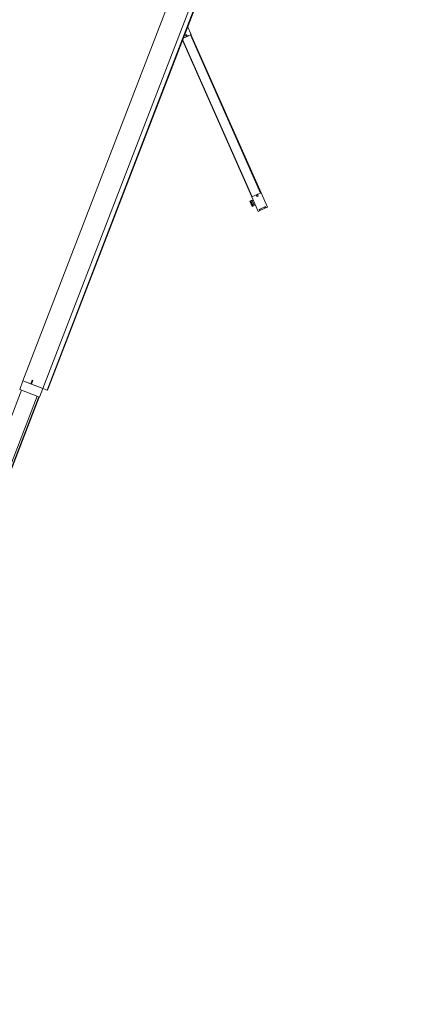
# Model space of a CAD drawing. Header units: inches. Extents: x 424 to 2043, y -237 to 445.
# Tile 86 of 256: x 715.86 to 717.76, y -120.66 to -115.94. Entities that reach past the tile are written whole.
import ezdxf

# ---------------------------------------------------------------- set-up
doc = ezdxf.new("R2010")
doc.units = ezdxf.units.IN
doc.header["$MEASUREMENT"] = 0
doc.layers.add('A-DOOR', color=31, linetype='Continuous', lineweight=9)
doc.layers.add('A-WALL', color=113, linetype='Continuous', lineweight=9)

# ---------------------------------------------------------------- blocks, each defined once
blk = doc.blocks.new('5-panel_Bi-fold_external_door_10806 - Type 1-V8-اول')
at = {"layer": 'A-DOOR'}
for p, q in [((1.3827, 0.745), (1.3289, 0.6912)), ((1.3643, 0.6559), (1.418, 0.7096)), ((1.3884, 0.7393), (1.3827, 0.745)), ((1.3834, 0.7343), (1.3884, 0.7393)), ((1.4074, 0.7103), (1.3834, 0.7343)), ((1.3912, 0.7354), (1.3868, 0.731)), ((1.4085, 0.7181), (1.3912, 0.7354)), ((1.4069, 0.7165), (1.4085, 0.7181)), ((1.4103, 0.7131), (1.4069, 0.7165)), ((1.4124, 0.7153), (1.4074, 0.7103)), ((1.418, 0.7096), (1.4124, 0.7153)), ((1.3297, 0.6905), (0.7433, 0.1042)), ((1.3311, 0.6891), (0.7447, 0.1028)), ((1.3289, 0.6912), (1.3401, 0.6801)), ((1.3297, 0.6905), (1.3311, 0.6891)), ((1.3401, 0.6801), (1.3422, 0.6765)), ((1.3422, 0.6765), (1.3493, 0.6836)), ((1.3429, 0.6773), (1.3472, 0.673)), ((1.3535, 0.6794), (1.3462, 0.672)), ((1.3462, 0.672), (1.3528, 0.6674)), ((1.3493, 0.6836), (1.3535, 0.6794)), ((1.3528, 0.6674), (1.3643, 0.6559)), ((1.3775, 0.669), (1.381, 0.6655)), ((1.3785, 0.6629), (1.381, 0.6655)), ((1.3824, 0.659), (1.3785, 0.6629)), ((1.3943, 0.6788), (1.381, 0.6655)), ((1.4015, 0.6781), (1.3824, 0.659)), ((1.3855, 0.6559), (1.4046, 0.675)), ((1.3855, 0.6559), (1.4046, 0.675)), ((1.3861, 0.6553), (1.4052, 0.6744)), ((1.3943, 0.6788), (1.3907, 0.6823)), ((1.3943, 0.6788), (1.3976, 0.682)), ((1.3976, 0.682), (1.4015, 0.6781)), ((1.4015, 0.6781), (1.4024, 0.6772)), ((1.4024, 0.6772), (1.4046, 0.675)), ((1.4046, 0.675), (1.4052, 0.6744)), ((1.3622, 0.658), (0.7797, 0.0755)), ((1.3636, 0.6566), (0.7825, 0.0755)), ((1.3622, 0.658), (1.3636, 0.6566)), ((1.3833, 0.6581), (1.3824, 0.659)), ((1.3855, 0.6559), (1.3833, 0.6581)), ((1.3861, 0.6553), (1.3855, 0.6559)), ((0.7426, 0.1049), (0.7132, 0.0755)), ((0.7538, 0.0937), (0.7426, 0.1049)), ((0.7447, 0.1028), (0.7433, 0.1042)), ((2.581, 0.0759), (-2.331, 0.0759)), ((2.581, 0.0737), (-2.331, 0.0737)), ((-2.331, 0.0516), (2.581, 0.0516)), ((0.7502, 0.0846), (0.7573, 0.0917)), ((0.7545, 0.0803), (0.7502, 0.0846)), ((0.7573, 0.0917), (0.7538, 0.0937)), ((0.7618, 0.0877), (0.7545, 0.0803)), ((0.7608, 0.0867), (0.7566, 0.0909)), ((0.7664, 0.0811), (0.7618, 0.0877)), ((0.772, 0.0755), (0.7664, 0.0811)), ((2.581, 0.0759), (2.581, 0.0755)), ((2.581, 0.0755), (2.581, 0.0743)), ((2.581, 0.0743), (2.581, 0.0737)), ((2.581, 0.0737), (2.581, 0.0693)), ((2.581, 0.0693), (2.581, 0.0538)), ((2.581, 0.0538), (2.581, 0.0516)), ((2.581, 0.0516), (2.581, -0.05)), ((2.625, 0.0516), (2.581, 0.0516)), ((2.581, 0.0516), (2.581, -0.0065)), ((2.625, -0.05), (2.625, 0.0516)), ((2.562, -0.007), (2.562, -0.0097)), ((2.581, -0.0065), (2.5625, -0.0065)), ((2.5625, -0.0102), (2.581, -0.0102)), ((2.581, -0.0102), (2.581, -0.05)), ((-2.331, -0.05), (2.581, -0.05)), ((2.581, -0.05), (2.625, -0.05))]:
    blk.add_line(p, q, dxfattribs=at)
for centre, start, end in [((2.5625, -0.007), 90, 180), ((2.5625, -0.0097), 180, 270)]:
    blk.add_arc(centre, 0.0005, start, end, dxfattribs=at)

msp = doc.modelspace()

# ---------------------------------------------------------------- linework, layer by layer
at = {"layer": 'A-WALL'}
for p, q in [((714.7559, -120.5881), (715.8649, -117.7148)), ((714.8177, -120.6501), (715.9396, -117.7436))]:
    msp.add_line(p, q, dxfattribs=at)
at = {"layer": 'A-WALL', "lineweight": 25}
msp.add_line((714.8254, -120.6579), (715.9489, -117.7472), dxfattribs=at)

# ---------------------------------------------------------------- block references
at = {"layer": 'A-DOOR', "rotation": 248.8941701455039}
msp.add_blockref('5-panel_Bi-fold_external_door_10806 - Type 1-V8-اول', (716.8475, -115.2803), dxfattribs=at)

doc.saveas('drawing.dxf')
